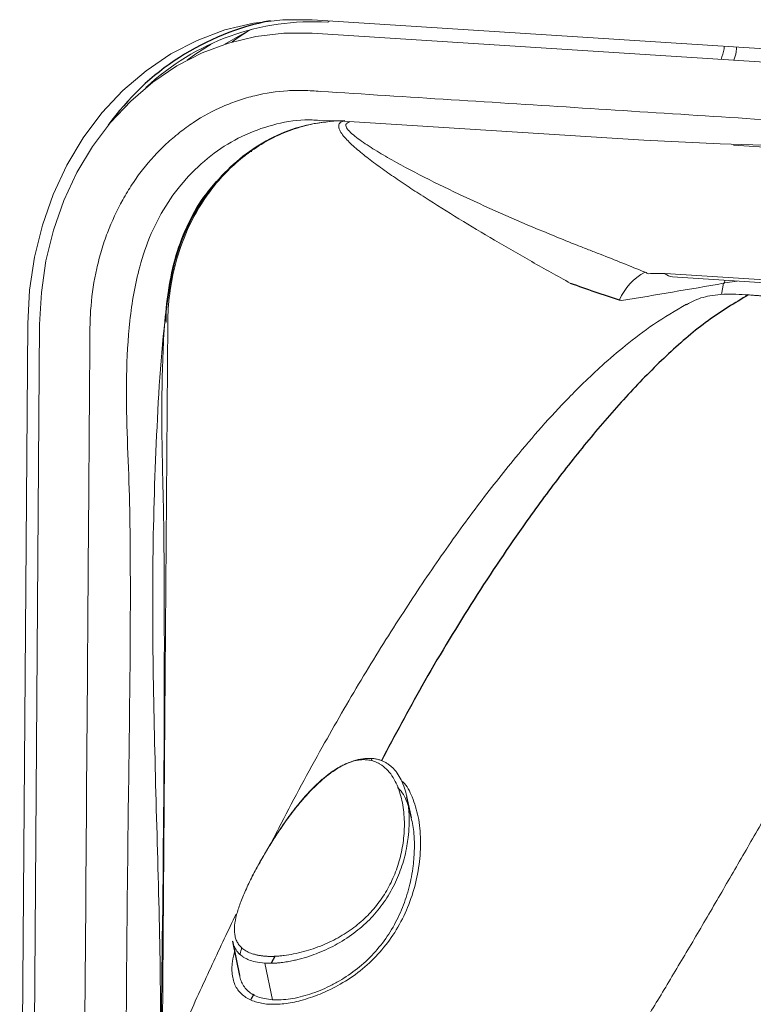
# Model space of a CAD drawing. Header units: millimetres. Extents: x -1472 to 1442, y -78 to 2620.
# Tile 7 of 102: x -1044 to -963, y 876 to 984. Entities that reach past the tile are written whole.
import ezdxf

# ---------------------------------------------------------------- set-up
doc = ezdxf.new("R2010")
doc.units = ezdxf.units.MM

msp = doc.modelspace()

# ---------------------------------------------------------------- linework, layer by layer
at = {"color": 144, "linetype": 'Continuous', "lineweight": 18}
for p, q in [((-1011.5, 984.24), (-945.27, 980.02)), ((-945.28, 978.54), (-1011.51, 982.77)), ((-965.29, 970.51), (-940.45, 968.93)), ((-972.81, 956.41), (-937.71, 954.17)), ((-971.99, 956.05), (-936.89, 953.81)), ((-966.26, 955.68), (-966.28, 955.39)), ((-964.91, 955.6), (-966.28, 955.39)), ((-966.62, 954.12), (-966.39, 955.36)), ((-1043.59, 830.12), (-1042.69, 950.91)), ((-1041.4, 950.82), (-1042.27, 832.85)), ((-1027.95, 868.63), (-1027.34, 951.08)), ((-1027.54, 951.09), (-1027.57, 951.09)), ((-1005.02, 903.26), (-1004.96, 902.98)), ((-1017.93, 881.79), (-1017.93, 881.79)), ((-1016.71, 880.81), (-1015.87, 876.78))]:
    msp.add_line(p, q, dxfattribs=at)
at = {"color": 7, "linetype": 'Continuous', "lineweight": 25}
for p, q in [((-1000.61, 896.75), (-1001.12, 899.04)), ((-1020.23, 883.2), (-1019.47, 879.45)), ((-1015.55, 881.6), (-1016, 880.81)), ((-1017.91, 877.39), (-1018.24, 876.81))]:
    msp.add_line(p, q, dxfattribs=at)
at = {"color": 144, "linetype": 'Continuous', "lineweight": 18, "flags": 128}
for points in [[(-1042.69, 950.91), (-1042.5, 954.59), (-1041.96, 958.21), (-1041.1, 961.72), (-1039.91, 965.1), (-1038.42, 968.3), (-1036.63, 971.29), (-1034.57, 974.03), (-1032.27, 976.49), (-1029.73, 978.66), (-1027, 980.5), (-1024.11, 981.99), (-1021.07, 983.13), (-1017.94, 983.88), (-1014.74, 984.26), (-1011.5, 984.24)], [(-1011.51, 982.77), (-1014.61, 982.78), (-1017.68, 982.42), (-1020.68, 981.7), (-1023.59, 980.61), (-1026.37, 979.18), (-1028.98, 977.42), (-1031.41, 975.34), (-1033.62, 972.98), (-1035.59, 970.35), (-1037.31, 967.49), (-1038.74, 964.42), (-1039.87, 961.19), (-1040.7, 957.82), (-1041.21, 954.35), (-1041.4, 950.82)], [(-1021.07, 981.58), (-1019.38, 982.57), (-1018.2, 983.18)], [(-1020.28, 981.82), (-1019.51, 982.37), (-1018.6, 982.98)], [(-1022.6, 981.59), (-1024.28, 980.51), (-1025.23, 979.82)], [(-1010.73, 973.22), (-1008.63, 973.17), (-975.15, 971.03), (-966.78, 970.66), (-958.39, 970.39), (-950.02, 969.87), (-941.68, 968.78), (-938.24, 967.82), (-934.87, 966.19), (-931.85, 964), (-929.1, 961.21), (-926.83, 958.03), (-924.99, 954.39), (-923.74, 950.59), (-923.04, 946.52), (-922.76, 940.48), (-922.87, 934.43), (-923.02, 928.39), (-923.15, 910.25), (-923.82, 819.32), (-924.21, 766.74), (-924.21, 766.74), (-924.21, 766.74)], [(-1016.23, 876.29), (-1016.23, 876.29), (-1016.23, 876.29)]]:
    msp.add_lwpolyline(points, dxfattribs=at)
at = {"color": 7, "linetype": 'Continuous', "lineweight": 25}
msp.add_arc((-1010.53, 956), 28.69, 101.1351, 144.4569, dxfattribs=at)
at = {"color": 144, "linetype": 'Continuous', "lineweight": 18}
for centre, radius, start, end in [((-1011.42, 957.18), 26.86, 86.5244, 133.0328), ((-1009.86, 984.23), 0.251, 286.0134, 335.6264), ((-972.37, 951.35), 5.84, 116.7973, 158.1676), ((-971.86, 957.44), 1.4, 227.5841, 264.9631), ((-966.07, 961.46), 6.11, 267.0816, 267.9838), ((-967.15, 960.98), 5.65, 277.8207, 278.8092)]:
    msp.add_arc(centre, radius, start, end, dxfattribs=at)
for points, knots in [([(-966.67, 979.91), (-966.54, 980.28), (-966.36, 980.73), (-966.31, 981.26), (-966.3, 981.36)], [0, 0, 0, 0, 0.803291, 1, 1, 1, 1]), ([(-964.96, 981.28), (-964.98, 981.09), (-965.01, 980.56), (-965.17, 980.11), (-965.27, 979.82)], [0, 0, 0, 0, 0.356497, 1, 1, 1, 1]), ([(-980.16, 741.86), (-970.64, 741.26), (-959.92, 740.57), (-948.91, 739.87), (-947.42, 739.78), (-946.83, 739.74), (-946.53, 739.72), (-945.64, 739.69), (-945.04, 739.7), (-943.85, 739.77), (-943.26, 739.83), (-942.08, 740), (-941.51, 740.11), (-939.79, 740.52), (-938.67, 740.88), (-937.02, 741.59), (-936.48, 741.85), (-935.42, 742.41), (-934.9, 742.72), (-933.38, 743.7), (-932.42, 744.44), (-931.06, 745.67), (-930.62, 746.1), (-929.77, 747), (-929.35, 747.47), (-928.17, 748.94), (-927.45, 749.97), (-926.16, 752.16), (-925.58, 753.31), (-924.82, 755.13), (-924.59, 755.74), (-924.16, 756.99), (-923.97, 757.62), (-923.46, 759.53), (-923.2, 760.83), (-922.83, 763.5), (-922.74, 764.86), (-922.72, 766.91), (-922.71, 767.59), (-922.7, 768.95), (-922.69, 771), (-922.65, 775.77), (-922.54, 790.78), (-922.28, 826.24), (-921.96, 869.89), (-921.68, 908.08), (-921.54, 927.17), (-921.46, 936.72), (-921.43, 940.81), (-921.42, 942.86), (-921.41, 943.54), (-921.44, 944.91), (-921.48, 945.59), (-921.61, 946.97), (-921.7, 947.65), (-921.91, 949), (-922.03, 949.67), (-922.48, 951.66), (-922.86, 952.97), (-923.56, 954.89), (-923.82, 955.53), (-924.36, 956.77), (-924.66, 957.38), (-925.59, 959.17), (-926.28, 960.31), (-927.43, 961.93), (-927.83, 962.46), (-928.66, 963.49), (-929.1, 963.99), (-930.44, 965.41), (-931.38, 966.29), (-932.88, 967.48), (-933.39, 967.85), (-934.43, 968.57), (-934.97, 968.9), (-936.61, 969.85), (-937.72, 970.38), (-940, 971.25), (-941.17, 971.59), (-942.95, 971.96), (-943.55, 972.06), (-944.45, 972.16), (-944.75, 972.19), (-945.35, 972.24), (-945.64, 972.26), (-948.34, 972.43), (-955.53, 972.89), (-972.29, 973.96), (-991.46, 975.18), (-1005.83, 976.09), (-1011.22, 976.44), (-1011.82, 976.48), (-1013.02, 976.51), (-1013.62, 976.5), (-1015.41, 976.39), (-1016.61, 976.21), (-1018.1, 975.85), (-1018.4, 975.77), (-1018.99, 975.6), (-1019.28, 975.51), (-1020.16, 975.21), (-1020.73, 974.99), (-1022.41, 974.26), (-1023.5, 973.67), (-1025.06, 972.64), (-1025.58, 972.26), (-1026.57, 971.48), (-1027.05, 971.07), (-1028.44, 969.77), (-1029.3, 968.83), (-1030.5, 967.3), (-1030.88, 966.77), (-1031.61, 965.66), (-1031.95, 965.1), (-1032.92, 963.36), (-1033.48, 962.15), (-1034.2, 960.26), (-1034.42, 959.61), (-1034.81, 958.3), (-1034.99, 957.63), (-1035.44, 955.61), (-1035.65, 954.25), (-1035.82, 952.19), (-1035.86, 951.5), (-1035.88, 950.46), (-1035.88, 950.11), (-1035.88, 949.42), (-1035.9, 947.68), (-1035.99, 934.83), (-1036.25, 900.09), (-1036.49, 866.74), (-1036.66, 844.51)], [0, 0, 0, 0, 0.0625, 0.070313, 0.072266, 0.072266, 0.074219, 0.074219, 0.078125, 0.078125, 0.082031, 0.082031, 0.085938, 0.085938, 0.09375, 0.09375, 0.097656, 0.097656, 0.101563, 0.101563, 0.109375, 0.109375, 0.113281, 0.113281, 0.117188, 0.117188, 0.125, 0.125, 0.132813, 0.132813, 0.136719, 0.136719, 0.140625, 0.140625, 0.148438, 0.148438, 0.15625, 0.15625, 0.160156, 0.160156, 0.164063, 0.171875, 0.1875, 0.25, 0.375, 0.4375, 0.46875, 0.484375, 0.492188, 0.492188, 0.496094, 0.496094, 0.5, 0.5, 0.503906, 0.503906, 0.507813, 0.507813, 0.515625, 0.515625, 0.519531, 0.519531, 0.523438, 0.523438, 0.53125, 0.53125, 0.535156, 0.535156, 0.539063, 0.539063, 0.546875, 0.546875, 0.550781, 0.550781, 0.554688, 0.554688, 0.5625, 0.5625, 0.570313, 0.570313, 0.574219, 0.574219, 0.576172, 0.576172, 0.578125, 0.578125, 0.59375, 0.625, 0.6875, 0.71875, 0.71875, 0.722656, 0.722656, 0.726563, 0.726563, 0.734375, 0.734375, 0.736328, 0.736328, 0.738281, 0.738281, 0.742188, 0.742188, 0.75, 0.75, 0.753906, 0.753906, 0.757813, 0.757813, 0.765625, 0.765625, 0.769531, 0.769531, 0.773438, 0.773438, 0.78125, 0.78125, 0.785156, 0.785156, 0.789063, 0.789063, 0.796875, 0.796875, 0.800781, 0.800781, 0.802734, 0.802734, 0.804688, 0.8125, 0.875, 1, 1, 1, 1]), ([(-1032.01, 854.06), (-1031.94, 868.05), (-1031.82, 892.23), (-1031.35, 918.45), (-1031.54, 932.79), (-1031.83, 938.98), (-1031.94, 945.15), (-1031.62, 951.25), (-1030.72, 956.53), (-1029.23, 960.89), (-1027.4, 964.27), (-1025.07, 967.25), (-1022.33, 969.69), (-1019.23, 971.58), (-1015.87, 972.8), (-1012.98, 973.34), (-1011.26, 973.25), (-1010.73, 973.22)], [0, 0, 0, 0, 0.31424, 0.543385, 0.589528, 0.635982, 0.68224, 0.728003, 0.773565, 0.803497, 0.834296, 0.86423, 0.895031, 0.924976, 0.95579, 0.986456, 1, 1, 1, 1]), ([(-1028.1, 868.28), (-1028.12, 872.58), (-1028.14, 881.75), (-1028.56, 895.82), (-1028.94, 910.45), (-1029.08, 925.06), (-1028.59, 939.6), (-1027.92, 950.58), (-1026.63, 957.87), (-1025.3, 961.47), (-1023.46, 964.73), (-1021.16, 967.57), (-1018.45, 969.9), (-1015.42, 971.66), (-1012.15, 972.83), (-1009.88, 973.06), (-1008.74, 973.17)], [0, 0, 0, 0, 0.109723, 0.234341, 0.358956, 0.483338, 0.607417, 0.731443, 0.765041, 0.79864, 0.832241, 0.865842, 0.899437, 0.933032, 0.966626, 1, 1, 1, 1]), ([(-1027.34, 951.08), (-1027.33, 952.06), (-1027.21, 954.13), (-1026.57, 957.54), (-1025.31, 961.23), (-1023.19, 965.05), (-1020.55, 968.08), (-1017.92, 970.12), (-1015.75, 971.39), (-1013.46, 972.33), (-1010.81, 973.02), (-1008.98, 973.18), (-1007.94, 973.19)], [0.10149677, 0.10149677, 0.10149677, 0.10149677, 0.11109677, 0.12069677, 0.13029677, 0.13989677, 0.14949677, 0.15429677, 0.15909677, 0.16389677, 0.16869677, 0.1755, 0.1755, 0.1755, 0.1755]), ([(-983.17, 955.34), (-983.89, 955.74), (-984.6, 956.15), (-986.01, 956.94), (-986.72, 957.33), (-988.11, 958.12), (-988.8, 958.51), (-990.16, 959.3), (-990.84, 959.69), (-992.84, 960.87), (-994.14, 961.65), (-996.68, 963.21), (-997.93, 963.98), (-999.73, 965.14), (-1000.31, 965.52), (-1001.47, 966.28), (-1002.04, 966.67), (-1003.14, 967.42), (-1003.68, 967.8), (-1004.71, 968.56), (-1005.21, 968.93), (-1006.16, 969.68), (-1006.6, 970.05), (-1007.41, 970.78), (-1007.78, 971.15), (-1008.21, 971.68), (-1008.33, 971.85), (-1008.52, 972.19), (-1008.58, 972.36), (-1008.61, 972.59), (-1008.6, 972.66), (-1008.57, 972.8), (-1008.53, 972.86), (-1008.43, 972.98), (-1008.36, 973.03), (-1008.18, 973.12), (-1008.07, 973.16), (-1007.94, 973.19)], [0, 0, 0, 0, 0.0625, 0.0625, 0.125, 0.125, 0.1875, 0.1875, 0.25, 0.25, 0.375, 0.375, 0.5, 0.5, 0.5625, 0.5625, 0.625, 0.625, 0.6875, 0.6875, 0.75, 0.75, 0.8125, 0.8125, 0.875, 0.875, 0.90625, 0.90625, 0.9375, 0.9375, 0.953125, 0.953125, 0.96875, 0.96875, 0.984375, 0.984375, 1, 1, 1, 1]), ([(-1007.44, 973), (-1007.51, 972.99), (-1007.57, 972.97), (-1007.67, 972.92), (-1007.71, 972.89), (-1007.77, 972.83), (-1007.79, 972.8), (-1007.82, 972.73), (-1007.82, 972.7), (-1007.81, 972.58), (-1007.78, 972.5), (-1007.69, 972.33), (-1007.63, 972.24), (-1007.4, 971.98), (-1007.21, 971.8), (-1006.78, 971.44), (-1006.54, 971.25), (-1005.77, 970.7), (-1005.21, 970.34), (-1004.03, 969.61), (-1003.4, 969.24), (-1001.47, 968.15), (-1000.1, 967.44), (-997.27, 966.01), (-995.81, 965.31), (-991.3, 963.21), (-988.16, 961.85), (-984.09, 960.18), (-983.27, 959.85), (-982.03, 959.36), (-981.61, 959.19), (-980.78, 958.87), (-980.36, 958.71), (-978.27, 957.89), (-976.62, 957.23), (-975, 956.56)], [0, 0, 0, 0, 0.007813, 0.007813, 0.015625, 0.015625, 0.023438, 0.023438, 0.03125, 0.03125, 0.046875, 0.046875, 0.0625, 0.0625, 0.09375, 0.09375, 0.125, 0.125, 0.1875, 0.1875, 0.25, 0.25, 0.375, 0.375, 0.5, 0.5, 0.75, 0.75, 0.8125, 0.8125, 0.84375, 0.84375, 0.875, 0.875, 1, 1, 1, 1]), ([(-1018.55, 969.67), (-1018.53, 969.65), (-1018.5, 969.62), (-1018.46, 969.59), (-1018.46, 969.59)], [0, 0, 0, 0, 0.829784, 1, 1, 1, 1]), ([(-1018.12, 969.79), (-1018.15, 969.79), (-1018.21, 969.81), (-1018.28, 969.84), (-1018.3, 969.86), (-1018.3, 969.86)], [0, 0, 0, 0, 0.513744, 0.958595, 1, 1, 1, 1]), ([(-1022.01, 966.54), (-1022.49, 965.97), (-1023.77, 964.49), (-1025.34, 961.57), (-1026.69, 957.96), (-1027.63, 952.83), (-1027.98, 946.28), (-1028.03, 938.4), (-1027.79, 930.51), (-1027.62, 907.09), (-1027.9, 886.33), (-1028.14, 868.19)], [0, 0, 0, 0, 0.0241256, 0.0637837, 0.1034384, 0.1430929, 0.2214193, 0.2999189, 0.3786156, 0.4572114, 1, 1, 1, 1]), ([(-1022.04, 966.5), (-1022.47, 965.99), (-1022.88, 965.46), (-1023.65, 964.35), (-1024.01, 963.77), (-1025.02, 962), (-1025.59, 960.76), (-1026.29, 958.8), (-1026.5, 958.12), (-1026.86, 956.75), (-1027.02, 956.06), (-1027.39, 953.97), (-1027.52, 952.54), (-1027.54, 951.09)], [0, 0, 0, 0, 0.125, 0.125, 0.25, 0.25, 0.5, 0.5, 0.625, 0.625, 0.75, 0.75, 1, 1, 1, 1]), ([(-974.59, 956.39), (-974.34, 956.42), (-974.06, 956.44), (-973.46, 956.44), (-973.14, 956.43), (-972.81, 956.41)], [0, 0, 0, 0, 0.5, 0.5, 1, 1, 1, 1]), ([(-963.68, 954.08), (-964.13, 954.11), (-965.03, 954.16), (-966.36, 954.17), (-967.89, 954.01), (-969.31, 953.67), (-970.17, 953.17), (-970.47, 952.99)], [0, 0, 0, 0, 0.190425, 0.376507, 0.563533, 0.850691, 1, 1, 1, 1]), ([(-940.3, 925.7), (-940.43, 926.04), (-940.68, 926.72), (-941.06, 927.73), (-941.46, 928.75), (-941.86, 929.77), (-942.28, 930.79), (-942.7, 931.8), (-943.14, 932.81), (-943.58, 933.82), (-944.03, 934.81), (-944.49, 935.8), (-944.95, 936.77), (-945.43, 937.73), (-945.91, 938.67), (-946.4, 939.6), (-946.9, 940.51), (-947.4, 941.4), (-947.91, 942.27), (-948.43, 943.12), (-948.95, 943.94), (-949.48, 944.73), (-950.01, 945.5), (-950.55, 946.23), (-951.09, 946.94), (-951.63, 947.62), (-952.18, 948.26), (-952.72, 948.87), (-953.28, 949.45), (-953.83, 949.99), (-954.38, 950.49), (-954.93, 950.96), (-955.49, 951.39), (-956.04, 951.78), (-956.59, 952.14), (-957.14, 952.47), (-957.69, 952.75), (-958.24, 953.01), (-958.79, 953.22), (-959.33, 953.41), (-959.88, 953.57), (-960.42, 953.7), (-960.96, 953.81), (-961.5, 953.89), (-962.04, 953.95), (-962.58, 954), (-963.13, 954.04), (-963.49, 954.07), (-963.68, 954.08)], [0, 0, 0, 0, 0.027203, 0.054546, 0.081994, 0.109514, 0.13707, 0.164626, 0.192146, 0.219595, 0.246936, 0.274133, 0.30115, 0.327952, 0.354503, 0.38077, 0.406718, 0.432316, 0.457534, 0.48234, 0.50671, 0.530616, 0.554038, 0.576956, 0.599352, 0.621215, 0.642537, 0.663312, 0.683541, 0.70323, 0.72239, 0.741038, 0.759195, 0.77689, 0.794157, 0.811033, 0.827561, 0.843789, 0.859764, 0.875538, 0.891159, 0.906676, 0.922137, 0.937583, 0.953056, 0.968592, 0.984228, 1, 1, 1, 1]), ([(-970.46, 953.06), (-971.67, 952.35), (-973.95, 951.02), (-977.03, 948.67), (-979.59, 946.49), (-981.65, 944.54), (-984.89, 941.29), (-988.82, 936.82), (-993.45, 930.92), (-997.64, 925.11), (-1001.89, 918.76), (-1006.17, 911.89), (-1010.55, 904.3), (-1013.81, 898.29), (-1015.62, 894.72), (-1015.98, 894.02)], [0, 0, 0, 0, 0.062477, 0.117128, 0.163789, 0.202328, 0.234207, 0.356245, 0.449221, 0.546341, 0.644331, 0.750023, 0.856082, 0.971815, 1, 1, 1, 1]), ([(-940.3, 925.7), (-941.59, 924.87), (-942.86, 923.83), (-945.32, 921.47), (-946.52, 920.14), (-948.84, 917.3), (-949.97, 915.79), (-952.17, 912.67), (-953.24, 911.05), (-955.33, 907.77), (-956.36, 906.11), (-958.37, 902.76), (-959.36, 901.08), (-961.31, 897.75), (-962.26, 896.09), (-964.17, 892.79), (-965.11, 891.16), (-967.01, 887.89), (-967.96, 886.25), (-969.84, 883.04), (-970.78, 881.46), (-972.63, 878.36), (-973.54, 876.85), (-974.91, 874.6), (-975.36, 873.86), (-976.28, 872.36), (-976.74, 871.61), (-977.66, 870.12), (-978.12, 869.39), (-979.04, 867.93), (-979.49, 867.2), (-980.38, 865.78), (-980.82, 865.09), (-981.7, 863.7), (-982.14, 863.02), (-983.44, 860.97), (-984.33, 859.59), (-985.62, 857.58), (-986.04, 856.93), (-986.87, 855.64), (-987.28, 855), (-987.68, 854.37)], [0, 0, 0, 0, 0.0625, 0.0625, 0.125, 0.125, 0.1875, 0.1875, 0.25, 0.25, 0.3125, 0.3125, 0.375, 0.375, 0.4375, 0.4375, 0.5, 0.5, 0.5625, 0.5625, 0.625, 0.625, 0.6875, 0.6875, 0.71875, 0.71875, 0.75, 0.75, 0.78125, 0.78125, 0.8125, 0.8125, 0.84375, 0.84375, 0.875, 0.875, 0.9375, 0.9375, 0.96875, 0.96875, 1, 1, 1, 1]), ([(-1006.9, 902.98), (-1006.97, 902.96), (-1007.11, 902.92), (-1007.31, 902.86), (-1007.52, 902.78), (-1007.73, 902.7), (-1007.95, 902.6), (-1008.16, 902.5), (-1008.38, 902.39), (-1008.59, 902.27), (-1009.05, 902), (-1009.74, 901.52), (-1010.62, 900.79), (-1011.47, 899.97), (-1012.26, 899.13), (-1013.02, 898.24), (-1013.96, 897.04), (-1015.04, 895.51), (-1016.19, 893.71), (-1017.21, 891.97), (-1018.09, 890.32), (-1018.83, 888.78), (-1019.42, 887.36), (-1019.83, 886.08), (-1020.02, 885.11), (-1020.05, 884.4), (-1020, 883.9), (-1019.89, 883.44), (-1019.69, 883.01), (-1019.41, 882.63), (-1019.09, 882.35), (-1018.78, 882.15), (-1018.52, 882.01), (-1018.24, 881.89), (-1018.03, 881.82), (-1017.93, 881.79)], [0, 0, 0, 0, 0.006511, 0.013095, 0.019765, 0.026532, 0.033408, 0.040402, 0.047525, 0.054786, 0.062194, 0.093826, 0.127814, 0.160615, 0.19522, 0.228453, 0.262905, 0.330023, 0.396186, 0.461262, 0.5251, 0.588142, 0.649138, 0.709604, 0.769292, 0.799394, 0.828386, 0.858258, 0.886757, 0.916138, 0.944042, 0.958573, 0.97269, 0.986471, 1, 1, 1, 1]), ([(-1005.02, 903.26), (-1005.33, 903.26), (-1005.97, 903.26), (-1007.34, 902.92), (-1009.04, 902.04), (-1010.9, 900.53), (-1012.37, 898.97), (-1013.69, 897.35), (-1014.73, 895.92), (-1015.75, 894.38), (-1016.62, 892.96), (-1017.41, 891.58), (-1017.86, 890.73), (-1018.07, 890.32)], [0, 0, 0, 0, 0.051734, 0.104835, 0.216243, 0.33204, 0.457834, 0.535082, 0.647124, 0.732334, 0.826815, 0.918996, 1, 1, 1, 1]), ([(-1005.02, 903.26), (-1004.96, 903.25), (-1004.83, 903.24), (-1004.64, 903.22), (-1004.46, 903.18), (-1004.28, 903.14), (-1004.1, 903.09), (-1003.93, 903.03), (-1003.76, 902.96), (-1003.6, 902.88), (-1003.44, 902.8), (-1003.28, 902.7), (-1003.13, 902.6), (-1002.98, 902.49), (-1002.84, 902.37), (-1002.7, 902.24), (-1002.57, 902.1), (-1002.44, 901.96), (-1002.31, 901.81), (-1002.06, 901.47), (-1001.72, 900.88), (-1001.37, 900.02), (-1001.11, 899.05), (-1000.95, 898.09), (-1000.86, 897.01), (-1000.86, 895.87), (-1000.95, 894.71), (-1001.12, 893.59), (-1001.34, 892.55), (-1001.76, 891.12), (-1002.45, 889.4), (-1003.58, 887.48), (-1004.99, 885.74), (-1006.69, 884.21), (-1008.32, 883.12), (-1009.75, 882.38), (-1010.78, 881.93), (-1011.85, 881.54), (-1012.64, 881.31), (-1013.2, 881.17), (-1013.46, 881.11), (-1013.75, 881.05), (-1014.06, 880.99), (-1014.39, 880.93), (-1014.74, 880.89), (-1015.11, 880.84), (-1015.5, 880.81), (-1015.89, 880.79), (-1016.3, 880.79), (-1016.57, 880.8), (-1016.71, 880.81)], [0, 0, 0, 0, 0.005548, 0.011108, 0.016686, 0.022292, 0.027933, 0.033618, 0.039353, 0.045145, 0.051003, 0.05693, 0.062935, 0.069021, 0.075195, 0.081459, 0.087819, 0.094277, 0.100837, 0.107502, 0.136305, 0.168713, 0.198551, 0.233556, 0.261106, 0.301059, 0.341405, 0.369896, 0.406697, 0.440151, 0.509243, 0.578684, 0.646367, 0.712935, 0.782176, 0.812416, 0.843977, 0.870809, 0.900859, 0.90706, 0.913867, 0.921263, 0.929227, 0.937743, 0.946796, 0.956374, 0.966474, 0.977098, 0.988264, 1, 1, 1, 1]), ([(-1016.56, 881.56), (-1016.49, 881.56), (-1016.36, 881.55), (-1016.15, 881.54), (-1015.94, 881.54), (-1015.73, 881.55), (-1015.51, 881.56), (-1015.28, 881.57), (-1015.05, 881.59), (-1014.82, 881.61), (-1014.32, 881.67), (-1013.52, 881.8), (-1012.45, 882.05), (-1011.38, 882.38), (-1010.36, 882.77), (-1009.37, 883.22), (-1008.12, 883.88), (-1006.69, 884.85), (-1005.21, 886.19), (-1003.95, 887.71), (-1002.93, 889.41), (-1002.15, 891.27), (-1001.63, 893.24), (-1001.37, 895.28), (-1001.4, 897.01), (-1001.6, 898.37), (-1001.83, 899.36), (-1002.17, 900.3), (-1002.61, 901.17), (-1003.17, 901.92), (-1003.71, 902.41), (-1004.14, 902.68), (-1004.41, 902.82), (-1004.7, 902.93), (-1004.99, 903.02), (-1005.29, 903.08), (-1005.5, 903.1), (-1005.6, 903.11)], [0, 0, 0, 0, 0.00607, 0.012133, 0.018201, 0.024288, 0.030407, 0.036572, 0.042794, 0.049087, 0.055461, 0.083501, 0.113156, 0.142133, 0.17283, 0.202464, 0.233573, 0.294932, 0.356874, 0.419032, 0.483336, 0.548306, 0.613923, 0.68048, 0.747452, 0.781539, 0.814112, 0.847754, 0.879246, 0.911498, 0.941228, 0.951507, 0.961514, 0.971305, 0.98094, 0.990484, 1, 1, 1, 1]), ([(-1005.6, 903.11), (-1005.66, 903.11), (-1005.78, 903.12), (-1005.96, 903.12), (-1006.14, 903.11), (-1006.33, 903.09), (-1006.51, 903.06), (-1006.7, 903.03), (-1006.83, 903), (-1006.89, 902.98)], [0, 0, 0, 0, 0.140719, 0.281641, 0.423078, 0.565336, 0.708715, 0.853509, 1, 1, 1, 1]), ([(-1001.71, 900.78), (-1001.67, 900.75), (-1001.11, 900.32), (-1000.47, 898.94), (-999.79, 896.81), (-999.56, 894.27), (-999.72, 891.58), (-1000.29, 888.87), (-1001.25, 886.27), (-1002.57, 883.88), (-1004.22, 881.76), (-1006.16, 879.95), (-1008.3, 878.5), (-1010.51, 877.41), (-1012.64, 876.7), (-1014.58, 876.29), (-1015.7, 876.29), (-1016.23, 876.29)], [0, 0, 0, 0, 0.005794, 0.068367, 0.140342, 0.219343, 0.302688, 0.387573, 0.472018, 0.55463, 0.634621, 0.711399, 0.783729, 0.849143, 0.905851, 0.954996, 1, 1, 1, 1]), ([(-1002.15, 900.05), (-1002.02, 899.93), (-1001.43, 899.38), (-1001.16, 898.58), (-1000.95, 897.97)], [0, 0, 0, 0, 0.2288232, 1, 1, 1, 1]), ([(-1000.66, 896.74), (-1000.58, 896.47), (-1000.43, 895.9), (-1000.34, 894.9), (-1000.28, 893.72), (-1000.33, 892.54), (-1000.44, 891.38), (-1000.61, 890.3), (-1000.86, 889.14), (-1001.19, 888.03), (-1001.73, 886.53), (-1002.59, 884.74), (-1003.93, 882.75), (-1005.57, 880.98), (-1007.15, 879.72), (-1008.52, 878.85), (-1009.56, 878.29), (-1010.65, 877.8), (-1011.73, 877.4), (-1012.82, 877.09), (-1014.23, 876.79), (-1015.22, 876.78), (-1015.87, 876.78)], [0, 0, 0, 0, 0.031923, 0.065533, 0.112218, 0.162398, 0.196038, 0.241114, 0.28212, 0.326901, 0.369528, 0.457487, 0.545118, 0.631333, 0.714681, 0.753683, 0.79366, 0.82957, 0.866894, 0.901056, 0.935161, 1, 1, 1, 1]), ([(-1019.85, 886.18), (-1020.29, 885.28), (-1021.62, 882.52), (-1023.88, 877.62), (-1026.62, 871.57), (-1028.5, 867.4), (-1029.43, 865.35)], [0, 0, 0, 0, 0.132013, 0.406162, 0.709058, 1, 1, 1, 1]), ([(-1020.23, 883.2), (-1020.22, 883.18), (-1020.2, 882.98), (-1020.01, 882.43), (-1019.64, 881.89), (-1019.12, 881.51), (-1018.84, 881.34), (-1018.4, 881.13), (-1017.73, 880.92), (-1017.06, 880.85), (-1016.71, 880.81)], [0, 0, 0, 0, 0.016535, 0.160357, 0.475309, 0.537413, 0.610319, 0.693379, 0.835858, 1, 1, 1, 1]), ([(-1016.52, 876.32), (-1017, 876.4), (-1018, 876.58), (-1019.13, 877.23), (-1019.94, 878.15), (-1020.32, 879.42), (-1020.34, 880.75), (-1020.1, 881.74), (-1020.01, 882.13)], [0, 0, 0, 0, 0.135, 0.283447, 0.454218, 0.649712, 0.864785, 1, 1, 1, 1]), ([(-1019.4, 881.75), (-1019.4, 881.77), (-1019.38, 882.01), (-1019.29, 882.28), (-1019.21, 882.52)], [0, 0, 0, 0, 0.110614, 1, 1, 1, 1]), ([(-1017.93, 881.79), (-1017.88, 881.78), (-1017.77, 881.75), (-1017.61, 881.71), (-1017.45, 881.67), (-1017.28, 881.64), (-1017.11, 881.62), (-1016.94, 881.59), (-1016.75, 881.58), (-1016.63, 881.57), (-1016.57, 881.56)], [0, 0, 0, 0, 0.128308, 0.255218, 0.380949, 0.505725, 0.62978, 0.75335, 0.876676, 1, 1, 1, 1]), ([(-1015.87, 876.78), (-1016.44, 876.86), (-1017.61, 877.03), (-1018.54, 877.68), (-1019.05, 878.32), (-1019.33, 878.86), (-1019.42, 879.26), (-1019.46, 879.46)], [0, 0, 0, 0, 0.267235, 0.548619, 0.703585, 0.853144, 1, 1, 1, 1])]:
    msp.add_open_spline(points, degree=3, knots=knots, dxfattribs=at)
for points in [[(-975, 956.56), (-974.86, 956.51), (-974.72, 956.45), (-974.59, 956.39)], [(-966.39, 955.36), (-970.12, 954.7), (-973.86, 954.07), (-977.59, 953.46)], [(-966.39, 955.36), (-966.38, 955.36), (-966.38, 955.37), (-966.38, 955.38)], [(-966.28, 955.39), (-966.29, 955.38), (-966.29, 955.37), (-966.29, 955.35)], [(-977.59, 953.46), (-977.66, 953.48), (-977.72, 953.5), (-977.79, 953.52)], [(-1006.89, 902.98), (-1006.89, 902.98), (-1006.9, 902.98), (-1006.9, 902.98)], [(-1016.56, 881.56), (-1016.56, 881.56), (-1016.57, 881.56), (-1016.57, 881.56)], [(-1016.23, 876.29), (-1016.33, 876.3), (-1016.43, 876.3), (-1016.52, 876.32)]]:
    msp.add_open_spline(points, degree=3, dxfattribs=at)
at = {"color": 7, "linetype": 'Continuous', "lineweight": 25}
for points, knots in [([(-977.79, 953.52), (-978.68, 953.81), (-979.58, 954.09), (-981.38, 954.69), (-982.28, 955.01), (-983.17, 955.34)], [0, 0, 0, 0, 0.5, 0.5, 1, 1, 1, 1]), ([(-963.68, 954.08), (-965.16, 953.19), (-968.12, 951.42), (-972.43, 947.71), (-976.62, 943.51), (-980.68, 938.87), (-984.62, 933.91), (-989.12, 927.76), (-994.1, 920.27), (-999.28, 911.71), (-1002.45, 905.76), (-1003.91, 903)], [0, 0, 0, 0, 0.098411, 0.196912, 0.295082, 0.392524, 0.489231, 0.584745, 0.731612, 0.875634, 1, 1, 1, 1])]:
    msp.add_open_spline(points, degree=3, knots=knots, dxfattribs=at)

doc.saveas('drawing.dxf')
